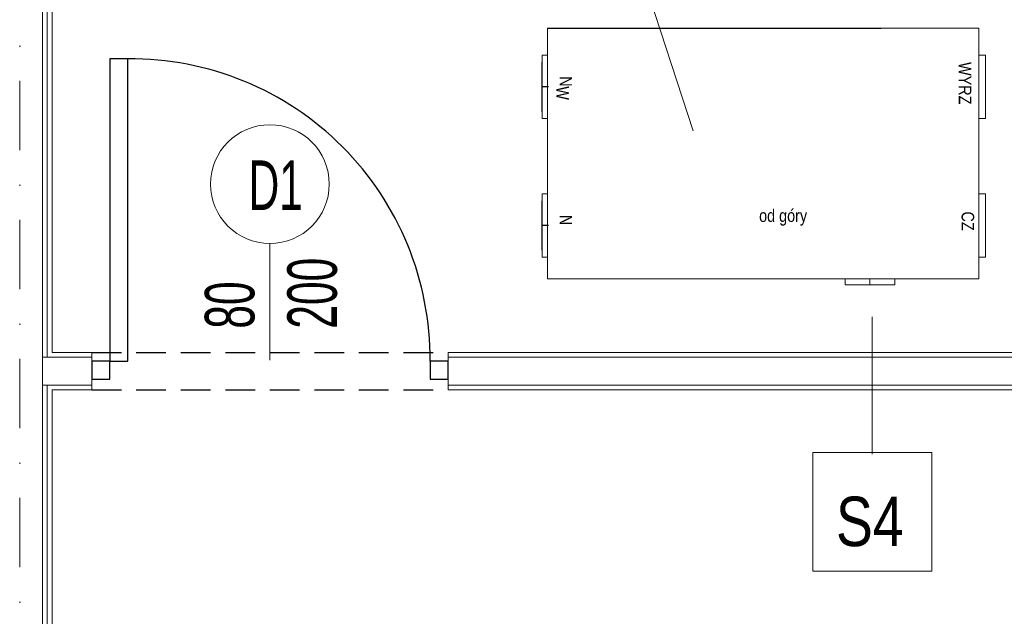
# Model space of a CAD drawing. Header units: inches. Extents: x 67073 to 287261, y -76160 to 48412.
# Tile 20 of 117: x 79590 to 79839, y -41446 to -41296. Entities that reach past the tile are written whole.
import ezdxf
from ezdxf.enums import TextEntityAlignment as Align
from ezdxf.lldxf.tags import DXFTag

# ---------------------------------------------------------------- set-up
doc = ezdxf.new("R2010")
doc.units = ezdxf.units.IN
doc.header["$MEASUREMENT"] = 0
doc.linetypes.add('DASHDOT', pattern=[1, 0.5, -0.25, 0, -0.25])
doc.linetypes.add('HIDDEN', pattern=[0.375, 0.25, -0.125])
for name, color, linetype, lineweight in [('## 05 PODGRZEWACZ', 1, 'SOLID', 30), ('## 08 CENTRALA REKUP', 204, 'Continuous', 25), ('p--osie konstr', 1, 'DASHDOT', 15), ('p--płyta GK', 2, 'Continuous', 0), ('p--ściana GK', 62, 'Continuous', 0), ('p--ściana szkielet', 3, 'Continuous', 0)]:
    doc.layers.add(name, color=color, linetype=linetype, lineweight=lineweight)
for name, color, linetype in [('p--drzwi', 251, 'Continuous'), ('p--opis drzwi', 252, 'Continuous'), ('p--podciąg', 61, 'Continuous'), ('p--symbole ścian', 53, 'Continuous')]:
    doc.layers.add(name, color=color, linetype=linetype)
doc.styles.add('SLDTEXTSTYLE2', font='TXT', dxfattribs={"width": 0.605})
doc.styles.get("Standard").update_dxf_attribs({"font": 'ARIAL.TTF', "width": 0.75})
doc.styles.add('STYL-1', font='Arial Narrow.ttf', dxfattribs={"width": 0.75})
tags = doc.linetypes.add('SOLID', pattern=[10, 10, 0]).pattern_tags.tags
tags[6:7] = [DXFTag(74, 4), DXFTag(75, 0), DXFTag(340, '0'), DXFTag(46, 0.0), DXFTag(50, 0.0), DXFTag(44, 0.0), DXFTag(45, 0.0)]
tags[4:5] = [DXFTag(74, 4), DXFTag(75, 0), DXFTag(340, '0'), DXFTag(46, 0.0), DXFTag(50, 0.0), DXFTag(44, 0.0), DXFTag(45, 0.0)]

# ---------------------------------------------------------------- blocks, each defined once
blk = doc.blocks.new('drzwi-90-100')
for p, q in [((10.1, 87.38), (5.05, 87.38)), ((5.05, 87.38), (5.05, 2.53)), ((10.1, 2.53), (10.1, 87.38)), ((5.05, 2.53), (0, 2.53)), ((0, 2.53), (0, -2.53)), ((5.05, -2.53), (5.05, 2.53)), ((5.05, 2.53), (10.1, 2.53)), ((100, 2.53), (94.95, 2.53)), ((94.95, 2.53), (94.95, -2.53)), ((100, -2.53), (100, 2.53)), ((0, -2.53), (5.05, -2.53)), ((94.95, -2.53), (100, -2.53))]:
    blk.add_line(p, q)
blk.add_arc((10.8, 3.23), 84.15, 359.5233, 90.4767)
blk = doc.blocks.new('A$C67505116')
at = {"layer": '## 08 CENTRALA REKUP', "linetype": 'Continuous', "lineweight": 18}
for p, q in [((26.31, 78), (135.31, 78)), ((26.31, 14.7), (26.31, 78)), ((135.31, 14.7), (135.31, 78)), ((24.96, 71.2), (24.96, 55.2)), ((24.96, 71.2), (26.31, 71.2)), ((135.31, 71.2), (136.96, 71.2)), ((136.96, 55.2), (136.96, 71.2)), ((24.96, 56.95), (24.96, 69.45)), ((24.96, 55.2), (26.31, 55.2)), ((135.31, 55.2), (136.96, 55.2)), ((24.96, 36.2), (24.96, 20.2)), ((24.96, 36.2), (26.31, 36.2)), ((135.31, 36.2), (136.96, 36.2)), ((136.96, 20.2), (136.96, 36.2)), ((24.96, 21.95), (24.96, 34.45)), ((24.96, 20.2), (26.31, 20.2)), ((135.31, 20.2), (136.96, 20.2)), ((26.31, 14.7), (135.31, 14.7)), ((101.56, 13.2), (101.56, 14.7)), ((101.56, 13.2), (114.06, 13.2)), ((107.81, 13.2), (107.81, 14.7)), ((114.06, 13.2), (114.06, 14.7))]:
    blk.add_line(p, q, dxfattribs=at)
at = {"color": 192, "lineweight": 25}
for p, q in [((26.31, 78), (110.66, 78)), ((26.31, 78), (110.66, 78)), ((24.96, 56.95), (24.96, 69.45)), ((26.61, 63.2), (24.96, 63.2)), ((24.96, 21.95), (24.96, 34.45)), ((26.61, 28.2), (24.96, 28.2))]:
    blk.add_line(p, q, dxfattribs=at)
at = {"color": 7, "linetype": 'Continuous', "lineweight": 0, "char_height": 3.175, "attachment_point": 3, "rotation": 270, "style": 'SLDTEXTSTYLE2'}
for s, insert in [('\\fArial Narrow|b0|i0|c0|p0;\\W1;WYRZ', (133.41, 58.77)), ('\\fArial Narrow|b0|i0|c0|p0;\\W1;N', (32.57, 63.28)), ('\\fArial Narrow|b0|i0|c0|p0;\\W1;W', (31.75, 59.93)), ('\\fArial Narrow|b0|i0|c0|p0;\\W1;N', (32.57, 28.28)), ('\\fArial Narrow|b0|i0|c0|p0;\\W1;CZ', (134.12, 26.9))]:
    blk.add_mtext(s, dxfattribs=dict(at, insert=insert))
at = {"color": 7, "linetype": 'Continuous', "lineweight": 0, "insert": (79.8, 32.29), "char_height": 3.175, "attachment_point": 1, "style": 'SLDTEXTSTYLE2'}
blk.add_mtext('\\fArial Narrow|b0|i0|c0|p0;\\W1;od góry', dxfattribs=at)

msp = doc.modelspace()

# ---------------------------------------------------------------- linework, layer by layer
at = {"layer": '## 05 PODGRZEWACZ', "lineweight": 15}
msp.add_line((79760.037, -41323.647), (79662.831, -41025.523), dxfattribs=at)
at = {"layer": 'p--opis drzwi', "color": 0, "lineweight": 0}
msp.add_line((79653.142, -41381.605), (79653.142, -41352.105), dxfattribs=at)
msp.add_circle((79653.142, -41337.105), 15, dxfattribs=at)
at = {"layer": 'p--osie konstr', "color": 0, "linetype": 'DASHDOT', "ltscale": 35}
msp.add_line((79589.942, -41714.644), (79589.942, -41131.444), dxfattribs=at)
at = {"layer": 'p--podciąg', "color": 0, "linetype": 'HIDDEN', "ltscale": 30}
for p, q in [((79608.142, -41379.594), (79698.142, -41379.594)), ((79608.142, -41389.094), (79698.142, -41389.094))]:
    msp.add_line(p, q, dxfattribs=at)
at = {"layer": 'p--płyta GK', "color": 0, "ltscale": 35}
for p, q in [((79596.892, -41380.844), (79596.892, -41213.344)), ((79598.142, -41379.594), (79598.142, -41214.594)), ((79596.892, -41501.994), (79596.892, -41387.844)), ((79598.142, -41501.994), (79598.142, -41389.094))]:
    msp.add_line(p, q, dxfattribs=at)
at = {"layer": 'p--symbole ścian', "color": 0, "lineweight": 9}
msp.add_line((79805.304, -41370.604), (79805.304, -41405.291), dxfattribs=at)
msp.add_lwpolyline([(79820.304, -41434.866), (79790.304, -41434.866), (79790.304, -41404.866), (79820.304, -41404.866)], close=True, dxfattribs=at)
at = {"layer": 'p--ściana GK', "color": 0, "ltscale": 35}
for p, q in [((79608.142, -41379.594), (79598.142, -41379.594)), ((79608.142, -41379.594), (79608.142, -41389.094)), ((79941.242, -41379.594), (79698.142, -41379.594)), ((79698.142, -41379.594), (79698.142, -41389.094)), ((79608.142, -41380.844), (79595.692, -41380.844)), ((79943.692, -41380.844), (79698.142, -41380.844)), ((79608.142, -41387.844), (79595.692, -41387.844)), ((79608.142, -41389.094), (79598.142, -41389.094)), ((79943.692, -41387.844), (79698.142, -41387.844)), ((79941.242, -41389.094), (79698.142, -41389.094))]:
    msp.add_line(p, q, dxfattribs=at)
at = {"layer": 'p--ściana szkielet', "color": 0, "ltscale": 2}
msp.add_line((79595.692, -41501.994), (79595.692, -41212.144), dxfattribs=at)

# ---------------------------------------------------------------- block references
at = {"layer": '## 08 CENTRALA REKUP', "linetype": 'Continuous', "lineweight": 18}
msp.add_blockref('A$C67505116', (79696.914, -41375.765), dxfattribs=at)
at = {"layer": 'p--drzwi', "color": 0, "xscale": 0.9, "yscale": 0.9}
msp.add_blockref('drzwi-90-100', (79608.142, -41384.094), dxfattribs=at)

# ---------------------------------------------------------------- texts
at = {"layer": 'p--opis drzwi', "color": 0, "lineweight": 0, "insert": (79661.476, -41343.626), "char_height": 12.5, "width": 98.6805, "attachment_point": 9, "style": 'STYL-1'}
msp.add_mtext('D1', dxfattribs=at)
at = {"layer": 'p--opis drzwi', "color": 0, "lineweight": 0, "insert": (79636.714, -41373.618), "char_height": 12.5, "width": 17.2395, "attachment_point": 1, "rotation": 90, "style": 'STYL-1'}
msp.add_mtext('80\\P200', dxfattribs=at)
at = {"layer": 'p--symbole ścian', "color": 0, "lineweight": 9, "width": 0.8}
msp.add_text('S4', height=12.5, dxfattribs=at).set_placement((79804.672, -41416.034), align=Align.TOP_CENTER)

doc.saveas('drawing.dxf')
